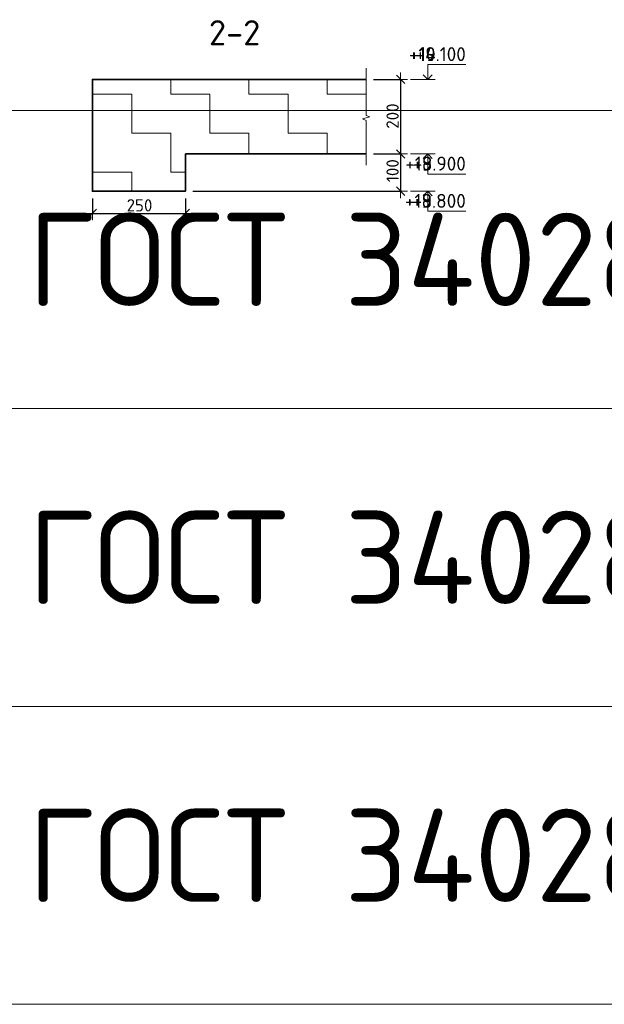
# Model space of a CAD drawing. Header units: metres. Extents: x -38 to 102, y -15 to 21.
# Tile 218 of 229: x 72.88 to 74.45, y 10.58 to 13.22. Entities that reach past the tile are written whole.
import ezdxf

# ---------------------------------------------------------------- set-up
doc = ezdxf.new("R2010")
doc.units = ezdxf.units.M
doc.header["$PDMODE"] = 65
for name, color, linetype, lineweight in [('XR$3$Размерная линия_ общее', 7, 'Continuous', 13), ('XR$4$Размерная линия_ общее', 7, 'Continuous', 13), ('XR$5$Текст_ примечание', 7, 'Continuous', 13), ('XR$6$Размерная линия_ общее', 7, 'Continuous', 13)]:
    doc.layers.add(name, color=color, linetype=linetype, lineweight=lineweight)
doc.styles.add('ISOCPEUR', font='txt')
doc.dimstyles.new('DIMSTYLE_8', dxfattribs={"dimtxt": 0.033, "dimasz": 0.0375, "dimexe": 0, "dimexo": 0, "dimgap": 0.0165, "dimtad": 2, "dimdec": 0, "dimlfac": 1000, "dimrnd": 1, "dimzin": 12, "dimdsep": 46, "dimtxsty": 'ISOCPEUR', "dimblk1": 'ALL_ML_STRICH', "dimblk2": 'ALL_ML_STRICH', "dimsah": 1, "dimcen": 0, "dimclrd": 7, "dimclre": 256, "dimclrt": 7, "dimadec": 0, "dimazin": 0, "dimtfac": 1, "dimtdec": 0, "dimtix": 1, "dimtmove": 2, "dimatfit": 3, "dimfxl": 0, "dimtzin": 0, "dimlwd": 0, "dimlwe": -3, "dimarcsym": 0})
pattern_1 = [(0, (0.21, 0.21), (0.105, 0.105), [0.105, -0.105]), (90, (0.21, 0.21), (-0.105, 0.105), [0.105, -0.105])]

# ---------------------------------------------------------------- blocks, each defined once
blk = doc.blocks.new('ЭЛЕМЕНТ_УЗОРА_3')
at = {"color": 7, "linetype": 'Continuous', "lineweight": 13, "transparency": 33554687}
blk.add_line((73.8149, 12.8295), (73.8149, 12.8295), dxfattribs=at)
blk.add_lwpolyline([(73.8149, 13.0895), (73.8149, 12.9623), (73.8249, 12.9587), (73.8049, 12.9538), (73.8149, 12.9496), (73.8149, 12.8295)], dxfattribs=at)
blk = doc.blocks.new('СЛОЖНЫЙ_ОБЪЕКТ_3')
at = {"color": 7, "linetype": 'Continuous', "lineweight": 13, "transparency": 33554687}
blk.add_line((74.0002, 13.0595), (73.9336, 13.0595), dxfattribs=at)
blk.add_lwpolyline([(73.9802, 13.0595), (73.9802, 13.0995), (74.0826, 13.0995)], dxfattribs=at)
at = {"color": 7, "linetype": 'Continuous', "lineweight": 35, "transparency": 33554687}
blk.add_lwpolyline([(73.9681, 13.0716), (73.9802, 13.0595), (73.9923, 13.0716)], dxfattribs=at)
blk = doc.blocks.new('СЛОЖНЫЙ_ОБЪЕКТ_4')
at = {"color": 7, "linetype": 'Continuous', "lineweight": 13, "transparency": 33554687}
blk.add_line((74.0002, 12.8595), (73.9336, 12.8595), dxfattribs=at)
at = {"color": 7, "linetype": 'Continuous', "lineweight": 35, "transparency": 33554687}
blk.add_lwpolyline([(73.9681, 12.8474), (73.9802, 12.8595), (73.9923, 12.8474)], dxfattribs=at)
at = {"color": 7, "linetype": 'Continuous', "lineweight": 13, "transparency": 33554687}
blk.add_lwpolyline([(73.9802, 12.8595), (73.9802, 12.8055), (74.0826, 12.8055)], dxfattribs=at)
blk = doc.blocks.new('ALL_ML_STRICH')
at = {"color": 0, "linetype": 'ByBlock', "lineweight": -2}
for p, q in [((-1, 0), (0.5, 0)), ((-0.3, -0.3), (0.3, 0.3)), ((0, -0.5), (0, 0.5))]:
    blk.add_line(p, q, dxfattribs=at)
blk = doc.blocks.new('*D52')
at = {"layer": 'DEFPOINTS', "color": 7, "linetype": 'Continuous', "lineweight": 13, "transparency": 33554687}
for p in [(73.8149, 13.0595), (73.9073, 13.0595), (73.8149, 12.8595)]:
    blk.add_point(p, dxfattribs=at)
at = {"layer": 'XR$3$Размерная линия_ общее', "color": 253, "linetype": 'Continuous', "lineweight": -2, "true_color": 0xa0a0a0, "transparency": 33554687}
for p, q in [((73.8349, 13.0595), (73.9073, 13.0595)), ((73.8349, 12.8595), (73.9073, 12.8595))]:
    blk.add_line(p, q, dxfattribs=at)
at = {"layer": 'XR$3$Размерная линия_ общее', "color": 7, "linetype": 'Continuous', "lineweight": -2, "transparency": 33554687}
blk.add_line((73.9073, 13.0595), (73.9073, 12.8595), dxfattribs=at)
at = {"layer": 'XR$3$Размерная линия_ общее', "color": 7, "linetype": 'Continuous', "lineweight": 13, "transparency": 33554687, "xscale": 0.0375, "yscale": 0.0375, "zscale": 0.0375}
for p, rotation in [((73.9073, 13.0595), 90), ((73.9073, 12.8595), 270)]:
    blk.add_blockref('ALL_ML_STRICH', p, dxfattribs=dict(at, rotation=rotation))
at = {"layer": 'XR$3$Размерная линия_ общее', "color": 7, "linetype": 'Continuous', "lineweight": 13, "transparency": 33554687, "insert": (73.8858, 12.9611), "char_height": 0.033, "width": 0.099, "attachment_point": 5, "rotation": 90, "style": 'ISOCPEUR'}
blk.add_mtext('\\A1;{200}', dxfattribs=at)
blk = doc.blocks.new('*D53')
at = {"layer": 'DEFPOINTS', "color": 7, "linetype": 'Continuous', "lineweight": 13, "transparency": 33554687}
for p in [(73.8149, 12.8595), (73.9073, 12.8595), (73.3294, 12.7595)]:
    blk.add_point(p, dxfattribs=at)
at = {"layer": 'XR$3$Размерная линия_ общее', "color": 253, "linetype": 'Continuous', "lineweight": -2, "true_color": 0xa0a0a0, "transparency": 33554687}
for p, q in [((73.8349, 12.8595), (73.9073, 12.8595)), ((73.3494, 12.7595), (73.9073, 12.7595))]:
    blk.add_line(p, q, dxfattribs=at)
at = {"layer": 'XR$3$Размерная линия_ общее', "color": 7, "linetype": 'Continuous', "lineweight": -2, "transparency": 33554687}
blk.add_line((73.9073, 12.8595), (73.9073, 12.7595), dxfattribs=at)
at = {"layer": 'XR$3$Размерная линия_ общее', "color": 7, "linetype": 'Continuous', "lineweight": 13, "transparency": 33554687, "xscale": 0.0375, "yscale": 0.0375, "zscale": 0.0375}
for p, rotation in [((73.9073, 12.8595), 90), ((73.9073, 12.7595), 270)]:
    blk.add_blockref('ALL_ML_STRICH', p, dxfattribs=dict(at, rotation=rotation))
at = {"layer": 'XR$3$Размерная линия_ общее', "color": 7, "linetype": 'Continuous', "lineweight": 13, "transparency": 33554687, "insert": (73.8858, 12.8144), "char_height": 0.033, "width": 0.099, "attachment_point": 5, "rotation": 90, "style": 'ISOCPEUR'}
blk.add_mtext('\\A1;{100}', dxfattribs=at)
blk = doc.blocks.new('СЛОЖНЫЙ_ОБЪЕКТ_5')
at = {"color": 7, "linetype": 'Continuous', "lineweight": 13, "transparency": 33554687}
blk.add_line((74.0002, 12.7595), (73.9336, 12.7595), dxfattribs=at)
at = {"color": 7, "linetype": 'Continuous', "lineweight": 35, "transparency": 33554687}
blk.add_lwpolyline([(73.9681, 12.7474), (73.9802, 12.7595), (73.9923, 12.7474)], dxfattribs=at)
at = {"color": 7, "linetype": 'Continuous', "lineweight": 13, "transparency": 33554687}
blk.add_lwpolyline([(73.9802, 12.7595), (73.9802, 12.7055), (74.0826, 12.7055)], dxfattribs=at)
blk = doc.blocks.new('*D55')
at = {"layer": 'DEFPOINTS', "color": 7, "linetype": 'Continuous', "lineweight": 13, "transparency": 33554687}
for p in [(73.0794, 12.7595), (73.3294, 12.7595), (73.0794, 12.7)]:
    blk.add_point(p, dxfattribs=at)
at = {"layer": 'XR$3$Размерная линия_ общее', "color": 253, "linetype": 'Continuous', "lineweight": -2, "true_color": 0xa0a0a0, "transparency": 33554687}
for p, q in [((73.0794, 12.7395), (73.0794, 12.7)), ((73.3294, 12.7395), (73.3294, 12.7))]:
    blk.add_line(p, q, dxfattribs=at)
at = {"layer": 'XR$3$Размерная линия_ общее', "color": 7, "linetype": 'Continuous', "lineweight": -2, "transparency": 33554687}
blk.add_line((73.0794, 12.7), (73.3294, 12.7), dxfattribs=at)
at = {"layer": 'XR$3$Размерная линия_ общее', "color": 7, "linetype": 'Continuous', "lineweight": 13, "transparency": 33554687, "xscale": 0.0375, "yscale": 0.0375, "zscale": 0.0375, "rotation": 180}
blk.add_blockref('ALL_ML_STRICH', (73.0794, 12.7), dxfattribs=at)
at = {"layer": 'XR$3$Размерная линия_ общее', "color": 7, "linetype": 'Continuous', "lineweight": 13, "transparency": 33554687, "xscale": 0.0375, "yscale": 0.0375, "zscale": 0.0375}
blk.add_blockref('ALL_ML_STRICH', (73.3294, 12.7), dxfattribs=at)
at = {"layer": 'XR$3$Размерная линия_ общее', "color": 7, "linetype": 'Continuous', "lineweight": 13, "transparency": 33554687, "insert": (73.206, 12.7215), "char_height": 0.033, "width": 0.099, "attachment_point": 5, "style": 'ISOCPEUR'}
blk.add_mtext('\\A1;{250}', dxfattribs=at)
blk = doc.blocks.new('ЭЛЕМЕНТ_УЗОРА_17')
at = {"color": 7, "linetype": 'Continuous', "lineweight": 13, "transparency": 33554687}
blk.add_line((73.8149, 12.8295), (73.8149, 12.8295), dxfattribs=at)
blk.add_lwpolyline([(73.8149, 13.0895), (73.8149, 12.9623), (73.8249, 12.9587), (73.8049, 12.9538), (73.8149, 12.9496), (73.8149, 12.8295)], dxfattribs=at)
blk = doc.blocks.new('СЛОЖНЫЙ_ОБЪЕКТ_58')
at = {"color": 7, "linetype": 'Continuous', "lineweight": 13, "transparency": 33554687}
blk.add_line((74.0002, 13.0595), (73.9336, 13.0595), dxfattribs=at)
blk.add_lwpolyline([(73.9802, 13.0595), (73.9802, 13.0995), (74.0826, 13.0995)], dxfattribs=at)
at = {"color": 7, "linetype": 'Continuous', "lineweight": 35, "transparency": 33554687}
blk.add_lwpolyline([(73.9681, 13.0716), (73.9802, 13.0595), (73.9923, 13.0716)], dxfattribs=at)
blk = doc.blocks.new('СЛОЖНЫЙ_ОБЪЕКТ_59')
at = {"color": 7, "linetype": 'Continuous', "lineweight": 13, "transparency": 33554687}
blk.add_line((74.0002, 12.8595), (73.9336, 12.8595), dxfattribs=at)
at = {"color": 7, "linetype": 'Continuous', "lineweight": 35, "transparency": 33554687}
blk.add_lwpolyline([(73.9681, 12.8474), (73.9802, 12.8595), (73.9923, 12.8474)], dxfattribs=at)
at = {"color": 7, "linetype": 'Continuous', "lineweight": 13, "transparency": 33554687}
blk.add_lwpolyline([(73.9802, 12.8595), (73.9802, 12.8055), (74.0826, 12.8055)], dxfattribs=at)
blk = doc.blocks.new('*D288')
at = {"layer": 'DEFPOINTS', "color": 7, "linetype": 'Continuous', "lineweight": 13, "transparency": 33554687}
for p in [(73.8149, 13.0595), (73.9073, 13.0595), (73.8149, 12.8595)]:
    blk.add_point(p, dxfattribs=at)
at = {"layer": 'XR$4$Размерная линия_ общее', "color": 253, "linetype": 'Continuous', "lineweight": -2, "true_color": 0xa0a0a0, "transparency": 33554687}
for p, q in [((73.8349, 13.0595), (73.9073, 13.0595)), ((73.8349, 12.8595), (73.9073, 12.8595))]:
    blk.add_line(p, q, dxfattribs=at)
at = {"layer": 'XR$4$Размерная линия_ общее', "color": 7, "linetype": 'Continuous', "lineweight": -2, "transparency": 33554687}
blk.add_line((73.9073, 13.0595), (73.9073, 12.8595), dxfattribs=at)
at = {"layer": 'XR$4$Размерная линия_ общее', "color": 7, "linetype": 'Continuous', "lineweight": 13, "transparency": 33554687, "xscale": 0.0375, "yscale": 0.0375, "zscale": 0.0375}
for p, rotation in [((73.9073, 13.0595), 90), ((73.9073, 12.8595), 270)]:
    blk.add_blockref('ALL_ML_STRICH', p, dxfattribs=dict(at, rotation=rotation))
at = {"layer": 'XR$4$Размерная линия_ общее', "color": 7, "linetype": 'Continuous', "lineweight": 13, "transparency": 33554687, "insert": (73.8858, 12.9611), "char_height": 0.033, "width": 0.099, "attachment_point": 5, "rotation": 90, "style": 'ISOCPEUR'}
blk.add_mtext('\\A1;{200}', dxfattribs=at)
blk = doc.blocks.new('*D289')
at = {"layer": 'DEFPOINTS', "color": 7, "linetype": 'Continuous', "lineweight": 13, "transparency": 33554687}
for p in [(73.8149, 12.8595), (73.9073, 12.8595), (73.3294, 12.7595)]:
    blk.add_point(p, dxfattribs=at)
at = {"layer": 'XR$4$Размерная линия_ общее', "color": 253, "linetype": 'Continuous', "lineweight": -2, "true_color": 0xa0a0a0, "transparency": 33554687}
for p, q in [((73.8349, 12.8595), (73.9073, 12.8595)), ((73.3494, 12.7595), (73.9073, 12.7595))]:
    blk.add_line(p, q, dxfattribs=at)
at = {"layer": 'XR$4$Размерная линия_ общее', "color": 7, "linetype": 'Continuous', "lineweight": -2, "transparency": 33554687}
blk.add_line((73.9073, 12.8595), (73.9073, 12.7595), dxfattribs=at)
at = {"layer": 'XR$4$Размерная линия_ общее', "color": 7, "linetype": 'Continuous', "lineweight": 13, "transparency": 33554687, "xscale": 0.0375, "yscale": 0.0375, "zscale": 0.0375}
for p, rotation in [((73.9073, 12.8595), 90), ((73.9073, 12.7595), 270)]:
    blk.add_blockref('ALL_ML_STRICH', p, dxfattribs=dict(at, rotation=rotation))
at = {"layer": 'XR$4$Размерная линия_ общее', "color": 7, "linetype": 'Continuous', "lineweight": 13, "transparency": 33554687, "insert": (73.8858, 12.8144), "char_height": 0.033, "width": 0.099, "attachment_point": 5, "rotation": 90, "style": 'ISOCPEUR'}
blk.add_mtext('\\A1;{100}', dxfattribs=at)
blk = doc.blocks.new('СЛОЖНЫЙ_ОБЪЕКТ_60')
at = {"color": 7, "linetype": 'Continuous', "lineweight": 13, "transparency": 33554687}
blk.add_line((74.0002, 12.7595), (73.9336, 12.7595), dxfattribs=at)
at = {"color": 7, "linetype": 'Continuous', "lineweight": 35, "transparency": 33554687}
blk.add_lwpolyline([(73.9681, 12.7474), (73.9802, 12.7595), (73.9923, 12.7474)], dxfattribs=at)
at = {"color": 7, "linetype": 'Continuous', "lineweight": 13, "transparency": 33554687}
blk.add_lwpolyline([(73.9802, 12.7595), (73.9802, 12.7055), (74.0826, 12.7055)], dxfattribs=at)
blk = doc.blocks.new('*D291')
at = {"layer": 'DEFPOINTS', "color": 7, "linetype": 'Continuous', "lineweight": 13, "transparency": 33554687}
for p in [(73.0794, 12.7595), (73.3294, 12.7595), (73.0794, 12.7)]:
    blk.add_point(p, dxfattribs=at)
at = {"layer": 'XR$4$Размерная линия_ общее', "color": 253, "linetype": 'Continuous', "lineweight": -2, "true_color": 0xa0a0a0, "transparency": 33554687}
for p, q in [((73.0794, 12.7395), (73.0794, 12.7)), ((73.3294, 12.7395), (73.3294, 12.7))]:
    blk.add_line(p, q, dxfattribs=at)
at = {"layer": 'XR$4$Размерная линия_ общее', "color": 7, "linetype": 'Continuous', "lineweight": -2, "transparency": 33554687}
blk.add_line((73.0794, 12.7), (73.3294, 12.7), dxfattribs=at)
at = {"layer": 'XR$4$Размерная линия_ общее', "color": 7, "linetype": 'Continuous', "lineweight": 13, "transparency": 33554687, "xscale": 0.0375, "yscale": 0.0375, "zscale": 0.0375, "rotation": 180}
blk.add_blockref('ALL_ML_STRICH', (73.0794, 12.7), dxfattribs=at)
at = {"layer": 'XR$4$Размерная линия_ общее', "color": 7, "linetype": 'Continuous', "lineweight": 13, "transparency": 33554687, "xscale": 0.0375, "yscale": 0.0375, "zscale": 0.0375}
blk.add_blockref('ALL_ML_STRICH', (73.3294, 12.7), dxfattribs=at)
at = {"layer": 'XR$4$Размерная линия_ общее', "color": 7, "linetype": 'Continuous', "lineweight": 13, "transparency": 33554687, "insert": (73.206, 12.7215), "char_height": 0.033, "width": 0.099, "attachment_point": 5, "style": 'ISOCPEUR'}
blk.add_mtext('\\A1;{250}', dxfattribs=at)
blk = doc.blocks.new('ЭЛЕМЕНТ_УЗОРА_32')
at = {"color": 7, "linetype": 'Continuous', "lineweight": 13, "transparency": 33554687}
blk.add_line((73.8149, 12.8295), (73.8149, 12.8295), dxfattribs=at)
blk.add_lwpolyline([(73.8149, 13.0895), (73.8149, 12.9623), (73.8249, 12.9587), (73.8049, 12.9538), (73.8149, 12.9496), (73.8149, 12.8295)], dxfattribs=at)
blk = doc.blocks.new('СЛОЖНЫЙ_ОБЪЕКТ_84')
at = {"color": 7, "linetype": 'Continuous', "lineweight": 13, "transparency": 33554687}
blk.add_line((74.0002, 13.0595), (73.9336, 13.0595), dxfattribs=at)
blk.add_lwpolyline([(73.9802, 13.0595), (73.9802, 13.0995), (74.0826, 13.0995)], dxfattribs=at)
at = {"color": 7, "linetype": 'Continuous', "lineweight": 35, "transparency": 33554687}
blk.add_lwpolyline([(73.9681, 13.0716), (73.9802, 13.0595), (73.9923, 13.0716)], dxfattribs=at)
blk = doc.blocks.new('СЛОЖНЫЙ_ОБЪЕКТ_85')
at = {"color": 7, "linetype": 'Continuous', "lineweight": 13, "transparency": 33554687}
blk.add_line((74.0002, 12.8595), (73.9336, 12.8595), dxfattribs=at)
at = {"color": 7, "linetype": 'Continuous', "lineweight": 35, "transparency": 33554687}
blk.add_lwpolyline([(73.9681, 12.8474), (73.9802, 12.8595), (73.9923, 12.8474)], dxfattribs=at)
at = {"color": 7, "linetype": 'Continuous', "lineweight": 13, "transparency": 33554687}
blk.add_lwpolyline([(73.9802, 12.8595), (73.9802, 12.8055), (74.0826, 12.8055)], dxfattribs=at)
blk = doc.blocks.new('*D650')
at = {"layer": 'DEFPOINTS', "color": 7, "linetype": 'Continuous', "lineweight": 13, "transparency": 33554687}
for p in [(73.8149, 13.0595), (73.9073, 13.0595), (73.8149, 12.8595)]:
    blk.add_point(p, dxfattribs=at)
at = {"layer": 'XR$6$Размерная линия_ общее', "color": 253, "linetype": 'Continuous', "lineweight": -2, "true_color": 0xa0a0a0, "transparency": 33554687}
for p, q in [((73.8349, 13.0595), (73.9073, 13.0595)), ((73.8349, 12.8595), (73.9073, 12.8595))]:
    blk.add_line(p, q, dxfattribs=at)
at = {"layer": 'XR$6$Размерная линия_ общее', "color": 7, "linetype": 'Continuous', "lineweight": -2, "transparency": 33554687}
blk.add_line((73.9073, 13.0595), (73.9073, 12.8595), dxfattribs=at)
at = {"layer": 'XR$6$Размерная линия_ общее', "color": 7, "linetype": 'Continuous', "lineweight": 13, "transparency": 33554687, "xscale": 0.0375, "yscale": 0.0375, "zscale": 0.0375}
for p, rotation in [((73.9073, 13.0595), 90), ((73.9073, 12.8595), 270)]:
    blk.add_blockref('ALL_ML_STRICH', p, dxfattribs=dict(at, rotation=rotation))
at = {"layer": 'XR$6$Размерная линия_ общее', "color": 7, "linetype": 'Continuous', "lineweight": 13, "transparency": 33554687, "insert": (73.8858, 12.9611), "char_height": 0.033, "width": 0.099, "attachment_point": 5, "rotation": 90, "style": 'ISOCPEUR'}
blk.add_mtext('\\A1;{200}', dxfattribs=at)
blk = doc.blocks.new('*D651')
at = {"layer": 'DEFPOINTS', "color": 7, "linetype": 'Continuous', "lineweight": 13, "transparency": 33554687}
for p in [(73.8149, 12.8595), (73.9073, 12.8595), (73.3294, 12.7595)]:
    blk.add_point(p, dxfattribs=at)
at = {"layer": 'XR$6$Размерная линия_ общее', "color": 253, "linetype": 'Continuous', "lineweight": -2, "true_color": 0xa0a0a0, "transparency": 33554687}
for p, q in [((73.8349, 12.8595), (73.9073, 12.8595)), ((73.3494, 12.7595), (73.9073, 12.7595))]:
    blk.add_line(p, q, dxfattribs=at)
at = {"layer": 'XR$6$Размерная линия_ общее', "color": 7, "linetype": 'Continuous', "lineweight": -2, "transparency": 33554687}
blk.add_line((73.9073, 12.8595), (73.9073, 12.7595), dxfattribs=at)
at = {"layer": 'XR$6$Размерная линия_ общее', "color": 7, "linetype": 'Continuous', "lineweight": 13, "transparency": 33554687, "xscale": 0.0375, "yscale": 0.0375, "zscale": 0.0375}
for p, rotation in [((73.9073, 12.8595), 90), ((73.9073, 12.7595), 270)]:
    blk.add_blockref('ALL_ML_STRICH', p, dxfattribs=dict(at, rotation=rotation))
at = {"layer": 'XR$6$Размерная линия_ общее', "color": 7, "linetype": 'Continuous', "lineweight": 13, "transparency": 33554687, "insert": (73.8858, 12.8144), "char_height": 0.033, "width": 0.099, "attachment_point": 5, "rotation": 90, "style": 'ISOCPEUR'}
blk.add_mtext('\\A1;{100}', dxfattribs=at)
blk = doc.blocks.new('СЛОЖНЫЙ_ОБЪЕКТ_86')
at = {"color": 7, "linetype": 'Continuous', "lineweight": 13, "transparency": 33554687}
blk.add_line((74.0002, 12.7595), (73.9336, 12.7595), dxfattribs=at)
at = {"color": 7, "linetype": 'Continuous', "lineweight": 35, "transparency": 33554687}
blk.add_lwpolyline([(73.9681, 12.7474), (73.9802, 12.7595), (73.9923, 12.7474)], dxfattribs=at)
at = {"color": 7, "linetype": 'Continuous', "lineweight": 13, "transparency": 33554687}
blk.add_lwpolyline([(73.9802, 12.7595), (73.9802, 12.7055), (74.0826, 12.7055)], dxfattribs=at)
blk = doc.blocks.new('*D653')
at = {"layer": 'DEFPOINTS', "color": 7, "linetype": 'Continuous', "lineweight": 13, "transparency": 33554687}
for p in [(73.0794, 12.7595), (73.3294, 12.7595), (73.0794, 12.7)]:
    blk.add_point(p, dxfattribs=at)
at = {"layer": 'XR$6$Размерная линия_ общее', "color": 253, "linetype": 'Continuous', "lineweight": -2, "true_color": 0xa0a0a0, "transparency": 33554687}
for p, q in [((73.0794, 12.7395), (73.0794, 12.7)), ((73.3294, 12.7395), (73.3294, 12.7))]:
    blk.add_line(p, q, dxfattribs=at)
at = {"layer": 'XR$6$Размерная линия_ общее', "color": 7, "linetype": 'Continuous', "lineweight": -2, "transparency": 33554687}
blk.add_line((73.0794, 12.7), (73.3294, 12.7), dxfattribs=at)
at = {"layer": 'XR$6$Размерная линия_ общее', "color": 7, "linetype": 'Continuous', "lineweight": 13, "transparency": 33554687, "xscale": 0.0375, "yscale": 0.0375, "zscale": 0.0375, "rotation": 180}
blk.add_blockref('ALL_ML_STRICH', (73.0794, 12.7), dxfattribs=at)
at = {"layer": 'XR$6$Размерная линия_ общее', "color": 7, "linetype": 'Continuous', "lineweight": 13, "transparency": 33554687, "xscale": 0.0375, "yscale": 0.0375, "zscale": 0.0375}
blk.add_blockref('ALL_ML_STRICH', (73.3294, 12.7), dxfattribs=at)
at = {"layer": 'XR$6$Размерная линия_ общее', "color": 7, "linetype": 'Continuous', "lineweight": 13, "transparency": 33554687, "insert": (73.206, 12.7215), "char_height": 0.033, "width": 0.099, "attachment_point": 5, "style": 'ISOCPEUR'}
blk.add_mtext('\\A1;{250}', dxfattribs=at)

msp = doc.modelspace()

# ---------------------------------------------------------------- hatches: boundary and pattern name
at = {"linetype": 'Continuous', "lineweight": 13, "transparency": 33554687}
h = msp.add_hatch(dxfattribs=at)
h.set_pattern_fill('____', scale=0.105, style=0, pattern_type=2)
h.set_pattern_definition(pattern_1)
h.paths.add_polyline_path([(73.8149, 13.0595), (73.0794, 13.0595), (73.0794, 12.7595), (73.3294, 12.7595), (73.3294, 12.8595), (73.8149, 12.8595)], flags=0)
h = msp.add_hatch(dxfattribs=at)
h.set_pattern_fill('____', scale=0.105, style=0, pattern_type=2)
h.set_pattern_definition(pattern_1)
h.paths.add_polyline_path([(73.8149, 13.0595), (73.0794, 13.0595), (73.0794, 12.7595), (73.3294, 12.7595), (73.3294, 12.8595), (73.8149, 12.8595)], flags=0)
h = msp.add_hatch(dxfattribs=at)
h.set_pattern_fill('____', scale=0.105, style=0, pattern_type=2)
h.set_pattern_definition(pattern_1)
h.paths.add_polyline_path([(73.8149, 13.0595), (73.0794, 13.0595), (73.0794, 12.7595), (73.3294, 12.7595), (73.3294, 12.8595), (73.8149, 12.8595)], flags=0)

# ---------------------------------------------------------------- linework, layer by layer
at = {"color": 7, "linetype": 'Continuous', "lineweight": 35, "transparency": 33554687}
msp.add_line((73.3294, 12.8595), (73.8149, 12.8595), dxfattribs=at)
msp.add_line((73.3294, 12.8595), (73.8149, 12.8595), dxfattribs=at)
msp.add_line((73.3294, 12.8595), (73.8149, 12.8595), dxfattribs=at)
for points in [[(73.8149, 13.0595), (73.0794, 13.0595), (73.0794, 12.8595)], [(73.8149, 13.0595), (73.0794, 13.0595), (73.0794, 12.8595)], [(73.8149, 13.0595), (73.0794, 13.0595), (73.0794, 12.8595)], [(73.0794, 12.8595), (73.0794, 12.7595), (73.3294, 12.7595), (73.3294, 12.8595)], [(73.0794, 12.8595), (73.0794, 12.7595), (73.3294, 12.7595), (73.3294, 12.8595)], [(73.0794, 12.8595), (73.0794, 12.7595), (73.3294, 12.7595), (73.3294, 12.8595)]]:
    msp.add_lwpolyline(points, dxfattribs=at)
at = {"layer": 'XR$5$Текст_ примечание', "color": 7, "linetype": 'Continuous', "lineweight": 13, "transparency": 33554687}
for p, q in [((88.9757, 12.9764), (70.4757, 12.9764)), ((88.9757, 12.1764), (70.4757, 12.1764)), ((88.9757, 11.3764), (70.4757, 11.3764)), ((88.9757, 10.5764), (70.4757, 10.5764))]:
    msp.add_line(p, q, dxfattribs=at)

# ---------------------------------------------------------------- block references
at = {"color": 7, "linetype": 'Continuous', "lineweight": 13, "transparency": 33554687}
for name in ['ЭЛЕМЕНТ_УЗОРА_3', 'ЭЛЕМЕНТ_УЗОРА_17', 'ЭЛЕМЕНТ_УЗОРА_32']:
    msp.add_blockref(name, (0, 0), dxfattribs=at)
at = {"color": 7, "linetype": 'Continuous', "lineweight": 35, "transparency": 33554687}
for name in ['СЛОЖНЫЙ_ОБЪЕКТ_3', 'СЛОЖНЫЙ_ОБЪЕКТ_58', 'СЛОЖНЫЙ_ОБЪЕКТ_84', 'СЛОЖНЫЙ_ОБЪЕКТ_4', 'СЛОЖНЫЙ_ОБЪЕКТ_59', 'СЛОЖНЫЙ_ОБЪЕКТ_85', 'СЛОЖНЫЙ_ОБЪЕКТ_5', 'СЛОЖНЫЙ_ОБЪЕКТ_60', 'СЛОЖНЫЙ_ОБЪЕКТ_86']:
    msp.add_blockref(name, (0, 0), dxfattribs=at)

# ---------------------------------------------------------------- texts
at = {"color": 7, "linetype": 'Continuous', "lineweight": 50, "transparency": 33554687, "insert": (73.4615, 13.1849), "char_height": 0.0675, "width": 0.172565, "attachment_point": 5, "style": 'ISOCPEUR'}
msp.add_mtext('\\A1;{\\fISOCPEUR|i0|b0;\\H0.067500;\\W1.000000;\\C7;2-2}\\P', dxfattribs=at)
msp.add_mtext('\\A1;{\\fISOCPEUR|i0|b0;\\H0.067500;\\W1.000000;\\C7;2-2}\\P', dxfattribs=at)
msp.add_mtext('\\A1;{\\fISOCPEUR|i0|b0;\\H0.067500;\\W1.000000;\\C7;2-2}\\P', dxfattribs=at)
at = {"color": 7, "linetype": 'Continuous', "lineweight": 13, "transparency": 33554687, "char_height": 0.0375, "attachment_point": 9, "style": 'ISOCPEUR'}
for s, insert, width in [('\\A1;{\\fISOCPEUR|i0|b0;\\H0.037500;\\W1.000000;\\C7;+10.100}\\P', (74.0826, 13.1087), 0.170106), ('\\A1;{\\fISOCPEUR|i0|b0;\\H0.037500;\\W1.000000;\\C7;+19.100}\\P', (74.0826, 13.1087), 0.170106), ('\\A1;{\\fISOCPEUR|i0|b0;\\H0.037500;\\W1.000000;\\C7;+4.100}\\P', (74.0826, 13.1087), 0.155671), ('\\A1;{\\fISOCPEUR|i0|b0;\\H0.037500;\\W1.000000;\\C7;+18.900}\\P', (74.0826, 12.8147), 0.178404), ('\\A1;{\\fISOCPEUR|i0|b0;\\H0.037500;\\W1.000000;\\C7;+3.900}\\P', (74.0826, 12.8147), 0.160312), ('\\A1;{\\fISOCPEUR|i0|b0;\\H0.037500;\\W1.000000;\\C7;+9.900}\\P', (74.0826, 12.8147), 0.160312), ('\\A1;{\\fISOCPEUR|i0|b0;\\H0.037500;\\W1.000000;\\C7;+18.800}\\P', (74.0826, 12.7147), 0.178404), ('\\A1;{\\fISOCPEUR|i0|b0;\\H0.037500;\\W1.000000;\\C7;+3.800}\\P', (74.0826, 12.7147), 0.160312), ('\\A1;{\\fISOCPEUR|i0|b0;\\H0.037500;\\W1.000000;\\C7;+9.800}\\P', (74.0826, 12.7147), 0.160312)]:
    msp.add_mtext(s, dxfattribs=dict(at, insert=insert, width=width))
at = {"layer": 'XR$5$Текст_ примечание', "color": 7, "linetype": 'Continuous', "lineweight": 35, "transparency": 33554687, "char_height": 0.25, "width": 2.743715, "attachment_point": 7, "style": 'ISOCPEUR'}
for insert in [(72.9066, 12.4514), (72.9066, 11.6514), (72.9066, 10.8514)]:
    msp.add_mtext('\\W0.96;ГОСТ 34028-2016', dxfattribs=dict(at, insert=insert))

# ---------------------------------------------------------------- dimensions: what is measured, and where the dimension line sits
at = {"layer": 'XR$3$Размерная линия_ общее', "color": 7, "linetype": 'Continuous', "lineweight": 13, "transparency": 33554687}
for base, p1, p2, picture, middle in [((73.9073, 12.8595), (73.8349, 13.0595), (73.8349, 12.8595), '*D52', (73.8858, 12.9611)), ((73.9073, 12.7595), (73.8349, 12.8595), (73.3494, 12.7595), '*D53', (73.8858, 12.8144))]:
    dim = msp.add_linear_dim(base=base, p1=p1, p2=p2, angle=270, dimstyle='DIMSTYLE_8', override={"dimpost": '<>', "dimclrd": 7, "dimclre": 253, "dimclrt": 7, "dimlwd": 0, "dimlwe": 65533}, dxfattribs=at)
    dim.commit()
    dim.dimension.update_dxf_attribs({"geometry": picture, "text_midpoint": middle, "dimtype": 160})
dim = msp.add_linear_dim(base=(73.3294, 12.7), p1=(73.0794, 12.7395), p2=(73.3294, 12.7395), dimstyle='DIMSTYLE_8', override={"dimpost": '<>', "dimclrd": 7, "dimclre": 253, "dimclrt": 7, "dimlwd": 0, "dimlwe": 65533}, dxfattribs=at)
dim.commit()
dim.dimension.update_dxf_attribs({"geometry": '*D55', "text_midpoint": (73.206, 12.7215), "dimtype": 160})
at = {"layer": 'XR$4$Размерная линия_ общее', "color": 7, "linetype": 'Continuous', "lineweight": 13, "transparency": 33554687}
for base, p1, p2, picture, middle in [((73.9073, 12.8595), (73.8349, 13.0595), (73.8349, 12.8595), '*D288', (73.8858, 12.9611)), ((73.9073, 12.7595), (73.8349, 12.8595), (73.3494, 12.7595), '*D289', (73.8858, 12.8144))]:
    dim = msp.add_linear_dim(base=base, p1=p1, p2=p2, angle=270, dimstyle='DIMSTYLE_8', override={"dimpost": '<>', "dimclrd": 7, "dimclre": 253, "dimclrt": 7, "dimlwd": 0, "dimlwe": 65533}, dxfattribs=at)
    dim.commit()
    dim.dimension.update_dxf_attribs({"geometry": picture, "text_midpoint": middle, "dimtype": 160})
dim = msp.add_linear_dim(base=(73.3294, 12.7), p1=(73.0794, 12.7395), p2=(73.3294, 12.7395), dimstyle='DIMSTYLE_8', override={"dimpost": '<>', "dimclrd": 7, "dimclre": 253, "dimclrt": 7, "dimlwd": 0, "dimlwe": 65533}, dxfattribs=at)
dim.commit()
dim.dimension.update_dxf_attribs({"geometry": '*D291', "text_midpoint": (73.206, 12.7215), "dimtype": 160})
at = {"layer": 'XR$6$Размерная линия_ общее', "color": 7, "linetype": 'Continuous', "lineweight": 13, "transparency": 33554687}
for base, p1, p2, picture, middle in [((73.9073, 12.8595), (73.8349, 13.0595), (73.8349, 12.8595), '*D650', (73.8858, 12.9611)), ((73.9073, 12.7595), (73.8349, 12.8595), (73.3494, 12.7595), '*D651', (73.8858, 12.8144))]:
    dim = msp.add_linear_dim(base=base, p1=p1, p2=p2, angle=270, dimstyle='DIMSTYLE_8', override={"dimpost": '<>', "dimclrd": 7, "dimclre": 253, "dimclrt": 7, "dimlwd": 0, "dimlwe": 65533}, dxfattribs=at)
    dim.commit()
    dim.dimension.update_dxf_attribs({"geometry": picture, "text_midpoint": middle, "dimtype": 160})
dim = msp.add_linear_dim(base=(73.3294, 12.7), p1=(73.0794, 12.7395), p2=(73.3294, 12.7395), dimstyle='DIMSTYLE_8', override={"dimpost": '<>', "dimclrd": 7, "dimclre": 253, "dimclrt": 7, "dimlwd": 0, "dimlwe": 65533}, dxfattribs=at)
dim.commit()
dim.dimension.update_dxf_attribs({"geometry": '*D653', "text_midpoint": (73.206, 12.7215), "dimtype": 160})

doc.saveas('drawing.dxf')
